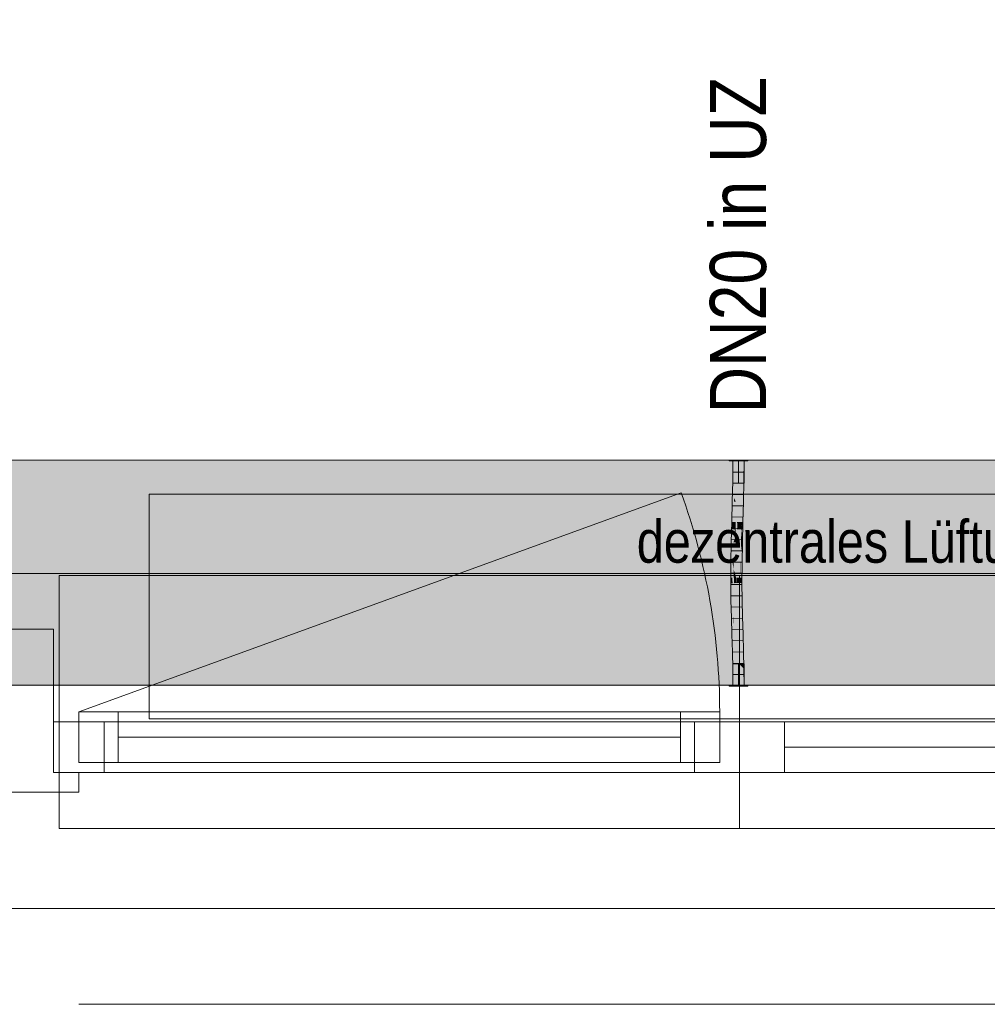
# Model space of a CAD drawing. Extents: x -620 to 300, y 62 to 1112.
# Tile 49 of 95: x -17 to 17, y 369 to 404. Entities that reach past the tile are written whole.
import ezdxf
from ezdxf.lldxf.tags import DXFTag

# ---------------------------------------------------------------- set-up
doc = ezdxf.new("R2010")
doc.units = 0
doc.layers.get('0').update_dxf_attribs({"lineweight": 13})
for name, color, linetype, lineweight, true_color in [('30 -33 Aussenwände- 7 Fassade_ Elemente', 7, 'Continuous', 9, 0x00aacc), ('30 -35 Decken- 1 Konstruktion-Träger- Stahlbeton', 7, 'grob-A06G9S5M8I', 13, 0x33aa00), ('70 -72 Beschriftung- 1 Beschriftung allgemein', 7, 'Continuous', 9, 0xff6633), ('E_Leerrohr 20', 7, 'Continuous', 13, 0xcc0099), ('E_Leerrohr 20-Shading', 7, 'Continuous', 13, 0xcc0099), ('iwb_Schraffur_Unterzug', 7, 'Continuous', 5, 0xffffcc)]:
    doc.layers.add(name, color=color, linetype=linetype, lineweight=lineweight, true_color=true_color)
doc.layers.add('70 -71 Achsen- 1 Gebäudeachsen', color=7, linetype='STRICHPUNKT2-A06G9S5N8I', lineweight=18)
doc.layers.add('Detailelementbeschriftung', color=7, linetype='Continuous', lineweight=9)
doc.styles.get("Standard").update_dxf_attribs({"font": 'ARIALN.TTF'})
tags = doc.linetypes.add('grob-A06G9S5M8I', pattern=[14, 3, -8, 3]).pattern_tags.tags
tags[8:9] = [DXFTag(74, 4), DXFTag(75, 0), DXFTag(340, '0'), DXFTag(46, 0.0), DXFTag(50, 0.0), DXFTag(44, 0.0), DXFTag(45, 0.0)]
tags[6:7] = [DXFTag(74, 4), DXFTag(75, 0), DXFTag(340, '0'), DXFTag(46, 0.0), DXFTag(50, 0.0), DXFTag(44, 0.0), DXFTag(45, 0.0)]
tags[4:5] = [DXFTag(74, 4), DXFTag(75, 0), DXFTag(340, '0'), DXFTag(46, 0.0), DXFTag(50, 0.0), DXFTag(44, 0.0), DXFTag(45, 0.0)]
tags = doc.linetypes.add('STRICHPUNKT2', pattern=[12.7, 6.35, -3.175, 0, -3.175]).pattern_tags.tags
tags[10:11] = [DXFTag(74, 4), DXFTag(75, 0), DXFTag(340, '0'), DXFTag(46, 0.0), DXFTag(50, 0.0), DXFTag(44, 0.0), DXFTag(45, 0.0)]
tags[8:9] = [DXFTag(74, 4), DXFTag(75, 0), DXFTag(340, '0'), DXFTag(46, 0.0), DXFTag(50, 0.0), DXFTag(44, 0.0), DXFTag(45, 0.0)]
tags[6:7] = [DXFTag(74, 4), DXFTag(75, 0), DXFTag(340, '0'), DXFTag(46, 0.0), DXFTag(50, 0.0), DXFTag(44, 0.0), DXFTag(45, 0.0)]
tags[4:5] = [DXFTag(74, 4), DXFTag(75, 0), DXFTag(340, '0'), DXFTag(46, 0.0), DXFTag(50, 0.0), DXFTag(44, 0.0), DXFTag(45, 0.0)]
tags = doc.linetypes.add('STRICHPUNKT2-A06G9S5N8I', pattern=[12.7, 6.35, -3.175, 0, -3.175]).pattern_tags.tags
tags[10:11] = [DXFTag(74, 4), DXFTag(75, 0), DXFTag(340, '0'), DXFTag(46, 0.0), DXFTag(50, 0.0), DXFTag(44, 0.0), DXFTag(45, 0.0)]
tags[8:9] = [DXFTag(74, 4), DXFTag(75, 0), DXFTag(340, '0'), DXFTag(46, 0.0), DXFTag(50, 0.0), DXFTag(44, 0.0), DXFTag(45, 0.0)]
tags[6:7] = [DXFTag(74, 4), DXFTag(75, 0), DXFTag(340, '0'), DXFTag(46, 0.0), DXFTag(50, 0.0), DXFTag(44, 0.0), DXFTag(45, 0.0)]
tags[4:5] = [DXFTag(74, 4), DXFTag(75, 0), DXFTag(340, '0'), DXFTag(46, 0.0), DXFTag(50, 0.0), DXFTag(44, 0.0), DXFTag(45, 0.0)]

# ---------------------------------------------------------------- blocks, each defined once
blk = doc.blocks.new('Shading-A06G9S428I', base_point=(8.125, 381.241))
at = {"layer": 'E_Leerrohr 20-Shading', "color": 213, "true_color": 0xd67fc0}
for points in [[(8.12, 380.453), (8.118, 381.241), (7.92, 380.453), (7.92, 381.241)], [(8.12, 380.453), (8.12, 381.241), (8.118, 381.241)], [(8.125, 381.241), (8.12, 380.453), (8.311, 381.065), (8.32, 380.453)], [(8.125, 381.241), (8.12, 381.241), (8.12, 380.453)], [(8.125, 381.241), (8.311, 381.065), (8.305, 381.241)], [(8.311, 381.065), (8.309, 381.241), (8.305, 381.241)], [(8.32, 380.453), (8.32, 381.241), (8.309, 381.241)], [(8.012, 380.453), (7.79, 380.453), (8.013, 380.441), (7.79, 380.441)], [(8.029, 380.441), (8.028, 380.453), (8.013, 380.441), (8.012, 380.453)], [(8.12, 380.441), (8.12, 380.453), (8.029, 380.441), (8.028, 380.453)], [(8.185, 380.453), (8.12, 380.453), (8.185, 380.441), (8.12, 380.441)], [(8.342, 380.441), (8.342, 380.453), (8.185, 380.441), (8.185, 380.453)], [(8.45, 380.441), (8.45, 380.453), (8.342, 380.441), (8.342, 380.453)]]:
    blk.add_solid(points, dxfattribs=at)
blk = doc.blocks.new('Shading-A06G9S448I', base_point=(8.064, 387.665))
at = {"layer": 'E_Leerrohr 20-Shading', "color": 213, "true_color": 0xd67fc0}
for points in [[(7.894, 388.465), (7.79, 388.465), (7.894, 388.453), (7.79, 388.453)], [(7.966, 388.453), (7.965, 388.465), (7.894, 388.453), (7.894, 388.465)], [(8.064, 387.665), (7.92, 388.453), (7.92, 387.665)], [(8.064, 387.665), (8.062, 387.946), (7.92, 388.453), (8.051, 388.453)], [(7.98, 388.453), (7.979, 388.465), (7.966, 388.453), (7.965, 388.465)], [(8.008, 388.465), (7.979, 388.465), (8.008, 388.453), (7.98, 388.453)], [(8.008, 388.465), (8.008, 388.453), (8.033, 388.465), (8.033, 388.453)], [(8.033, 388.453), (8.12, 388.453), (8.033, 388.465), (8.12, 388.465)], [(8.062, 387.946), (8.058, 388.453), (8.051, 388.453)], [(8.077, 387.665), (8.071, 388.453), (8.064, 387.665), (8.058, 388.453)], [(8.1, 388.453), (8.071, 388.453), (8.102, 387.665), (8.077, 387.665)], [(8.102, 387.665), (8.12, 387.665), (8.1, 388.453), (8.12, 388.453)], [(8.185, 388.465), (8.12, 388.465), (8.185, 388.453), (8.12, 388.453)], [(8.169, 388.453), (8.12, 388.453), (8.124, 387.665), (8.12, 387.849)], [(8.169, 388.453), (8.124, 387.665), (8.165, 387.665)], [(8.169, 388.453), (8.165, 387.665), (8.238, 388.453), (8.226, 387.665)], [(8.331, 388.465), (8.185, 388.465), (8.331, 388.453), (8.185, 388.453)], [(8.238, 388.453), (8.226, 387.665), (8.272, 388.453), (8.256, 387.665)], [(8.256, 387.665), (8.32, 387.665), (8.272, 388.453), (8.32, 388.453)], [(8.331, 388.453), (8.336, 388.453), (8.331, 388.465), (8.336, 388.465)], [(8.336, 388.453), (8.391, 388.453), (8.336, 388.465), (8.391, 388.465)], [(8.391, 388.453), (8.45, 388.453), (8.391, 388.465), (8.45, 388.465)], [(8.12, 387.849), (8.12, 387.665), (8.124, 387.665)]]:
    blk.add_solid(points, dxfattribs=at)
blk = doc.blocks.new('Shading-A06G9S468I', base_point=(8.02, 387.73))
at = {"layer": 'E_Leerrohr 20-Shading', "color": 223, "true_color": 0xc67fb4}
for points in [[(7.979, 388.453), (7.92, 388.453), (7.973, 387.731), (7.914, 387.732)], [(8.276, 388.453), (8.262, 388.453), (8.267, 387.726), (8.256, 387.726)], [(8.267, 387.726), (8.286, 387.726), (8.276, 388.453), (8.296, 388.453)], [(8.296, 388.453), (8.286, 387.726), (8.306, 388.453), (8.294, 387.726)], [(8.306, 388.453), (8.294, 387.726), (8.32, 388.453), (8.31, 387.726)], [(8.31, 387.726), (8.314, 387.726), (8.32, 388.453)], [(7.973, 387.731), (7.914, 387.732), (7.957, 387.007), (7.899, 387.009)], [(8.267, 387.726), (8.256, 387.726), (8.247, 387), (8.24, 387)], [(8.267, 387.726), (8.264, 387.59), (8.264, 387), (8.249, 387)], [(8.286, 387.726), (8.264, 387), (8.294, 387.726), (8.271, 387)], [(8.267, 387.726), (8.264, 387), (8.286, 387.726)], [(8.294, 387.726), (8.271, 387), (8.31, 387.726), (8.283, 386.999)], [(8.283, 386.999), (8.299, 386.999), (8.31, 387.726), (8.314, 387.726)], [(8.264, 387.59), (8.247, 387), (8.249, 387)], [(7.957, 387.007), (7.899, 387.009), (7.938, 386.283), (7.879, 386.284)], [(8.247, 387), (8.24, 387), (8.222, 386.275), (8.221, 386.275)], [(8.247, 387), (8.222, 386.275), (8.249, 387), (8.226, 386.275)], [(8.226, 386.275), (8.237, 386.275), (8.249, 387), (8.264, 387)], [(8.264, 387), (8.237, 386.275), (8.271, 387), (8.243, 386.275)], [(8.271, 387), (8.243, 386.275), (8.283, 386.999), (8.25, 386.274)], [(8.25, 386.274), (8.279, 386.274), (8.283, 386.999), (8.299, 386.999)], [(7.931, 386.015), (7.938, 386.283), (7.872, 386.016), (7.879, 386.284)], [(8.226, 386.275), (8.214, 386.008), (8.217, 385.981)], [(8.226, 386.275), (8.222, 386.275), (8.214, 386.008), (8.218, 386.142)], [(8.222, 386.275), (8.221, 386.275), (8.214, 386.013)], [(8.217, 385.981), (8.224, 385.914), (8.226, 386.275), (8.237, 386.275)], [(8.237, 386.275), (8.224, 385.914), (8.243, 386.275), (8.228, 385.869)], [(8.25, 386.274), (8.243, 386.275), (8.238, 386.014), (8.234, 386.014)], [(8.279, 386.274), (8.25, 386.274), (8.272, 386.013), (8.238, 386.014)], [(7.86, 385.559), (7.909, 385.558), (7.872, 386.016), (7.93, 386.015)], [(7.909, 385.558), (7.919, 385.557), (7.93, 386.015), (7.931, 386.015)], [(8.214, 386.008), (8.214, 386.013), (8.201, 385.551)], [(8.217, 385.981), (8.214, 386.008), (8.204, 385.551), (8.201, 385.551)], [(8.204, 385.551), (8.21, 385.551), (8.217, 385.981), (8.224, 385.914)], [(8.224, 385.914), (8.21, 385.551), (8.228, 385.869), (8.216, 385.551)], [(8.218, 386.142), (8.214, 386.013), (8.214, 386.008)], [(8.228, 385.869), (8.216, 385.551), (8.231, 385.844), (8.217, 385.551)], [(8.238, 386.014), (8.234, 386.014), (8.231, 385.844), (8.228, 385.869)], [(8.272, 386.013), (8.238, 386.014), (8.26, 385.55), (8.231, 385.844)], [(7.909, 385.558), (7.86, 385.559), (7.886, 384.831), (7.847, 384.832)], [(7.905, 384.831), (7.919, 385.557), (7.886, 384.831), (7.909, 385.558)], [(8.191, 384.828), (8.21, 385.551), (8.188, 384.828), (8.204, 385.551)], [(8.204, 385.551), (8.201, 385.551), (8.188, 384.828)], [(8.21, 385.551), (8.191, 384.828), (8.205, 385.156), (8.194, 384.828)], [(8.205, 385.156), (8.195, 384.828), (8.26, 385.55), (8.247, 384.827)], [(8.205, 385.156), (8.26, 385.55), (8.217, 385.551)], [(8.216, 385.551), (8.205, 385.156), (8.217, 385.551)], [(8.21, 385.551), (8.205, 385.156), (8.216, 385.551)], [(8.217, 385.551), (8.26, 385.55), (8.231, 385.844)], [(7.844, 384.299), (7.882, 384.299), (7.847, 384.832), (7.886, 384.831)], [(7.882, 384.299), (7.903, 384.299), (7.886, 384.831), (7.905, 384.831)], [(8.191, 384.828), (8.188, 384.828), (8.186, 384.302)], [(8.19, 384.465), (8.192, 384.538), (8.189, 384.681), (8.191, 384.828)], [(8.195, 384.828), (8.19, 384.303), (8.247, 384.827), (8.244, 384.303)], [(8.191, 384.828), (8.192, 384.538), (8.194, 384.828)], [(8.192, 384.538), (8.195, 384.828), (8.194, 384.828)], [(8.194, 384.828), (8.195, 384.828), (8.205, 385.156)], [(8.189, 384.681), (8.186, 384.302), (8.186, 384.3)], [(8.186, 384.3), (8.19, 384.465), (8.188, 384.465)], [(8.189, 384.29), (8.191, 384.465), (8.186, 384.3), (8.19, 384.465)], [(8.19, 384.465), (8.189, 384.681), (8.188, 384.465)], [(8.191, 384.465), (8.192, 384.538), (8.19, 384.465)], [(7.843, 384.104), (7.881, 384.104), (7.844, 384.299), (7.882, 384.299)], [(7.881, 384.104), (7.902, 384.104), (7.882, 384.299), (7.903, 384.299)], [(8.186, 384.302), (8.185, 384.105), (8.186, 384.3)], [(8.185, 384.105), (8.187, 384.105), (8.186, 384.3), (8.189, 384.29)], [(8.187, 384.105), (8.243, 384.105), (8.189, 384.29)], [(8.19, 384.303), (8.189, 384.29), (8.244, 384.303), (8.243, 384.105)], [(7.881, 384.104), (7.843, 384.104), (7.894, 383.493), (7.851, 383.492)], [(7.91, 383.494), (7.902, 384.104), (7.894, 383.493), (7.881, 384.104)], [(8.251, 383.5), (8.243, 384.105), (8.193, 383.499), (8.187, 384.105)], [(7.894, 383.493), (7.851, 383.492), (7.92, 382.884), (7.866, 382.882)], [(7.925, 382.884), (7.91, 383.494), (7.92, 382.884), (7.894, 383.493)], [(8.251, 383.5), (8.193, 383.499), (8.266, 382.893), (8.207, 382.892)], [(7.943, 382.275), (7.932, 382.645), (7.866, 382.882), (7.92, 382.884)], [(7.943, 382.275), (7.866, 382.882), (7.884, 382.273)], [(7.932, 382.645), (7.925, 382.884), (7.92, 382.884)], [(8.266, 382.893), (8.207, 382.892), (8.284, 382.285), (8.226, 382.283)], [(7.943, 382.275), (7.884, 382.273), (7.96, 381.667), (7.902, 381.666)], [(8.284, 382.285), (8.226, 382.283), (8.302, 381.676), (8.243, 381.674)], [(7.96, 381.667), (7.902, 381.666), (7.974, 381.06), (7.915, 381.059)], [(8.302, 381.676), (8.243, 381.674), (8.315, 381.065), (8.257, 381.064)], [(7.974, 381.06), (7.915, 381.059), (7.979, 380.453), (7.92, 380.453)], [(8.315, 381.065), (8.257, 381.064), (8.32, 380.453), (8.262, 380.453)]]:
    blk.add_solid(points, dxfattribs=at)
at = {"layer": 'E_Leerrohr 20-Shading', "color": 231, "true_color": 0xe17fc9}
for points in [[(7.976, 387.731), (7.998, 388.453), (7.973, 387.731), (7.99, 388.453)], [(7.99, 388.453), (7.979, 388.453), (7.973, 387.731)], [(8.02, 387.73), (8.013, 388.453), (7.976, 387.731), (7.998, 388.453)], [(8.042, 387.73), (8.037, 388.453), (8.02, 387.73), (8.013, 388.453)], [(8.086, 387.729), (8.086, 388.453), (8.042, 387.73), (8.037, 388.453)], [(8.114, 387.729), (8.12, 388.453), (8.086, 387.729), (8.086, 388.453)], [(8.12, 388.453), (8.114, 387.729), (8.119, 387.728)], [(8.119, 387.728), (8.125, 387.728), (8.12, 388.453)], [(8.125, 387.728), (8.256, 387.726), (8.12, 388.453), (8.262, 388.453)], [(8.023, 387.006), (8.02, 387.73), (7.96, 387.129), (7.976, 387.731)], [(7.976, 387.731), (7.973, 387.731), (7.96, 387.129)], [(8.042, 387.005), (8.042, 387.73), (8.023, 387.006), (8.02, 387.73)], [(8.042, 387.005), (8.086, 387.729), (8.042, 387.73)], [(8.042, 387.005), (8.077, 387.004), (8.086, 387.729), (8.085, 387.59)], [(8.099, 387.004), (8.114, 387.729), (8.081, 387.004), (8.086, 387.729)], [(8.119, 387.728), (8.114, 387.729), (8.114, 387.003), (8.099, 387.004)], [(8.114, 387.003), (8.136, 387.003), (8.119, 387.728), (8.125, 387.728)], [(8.136, 387.003), (8.24, 387), (8.125, 387.728), (8.256, 387.726)], [(8.077, 387.004), (8.081, 387.004), (8.085, 387.59)], [(8.023, 387.006), (7.957, 387.007), (8.024, 386.28), (7.938, 386.283)], [(8.023, 387.006), (7.96, 387.129), (7.957, 387.007)], [(8.04, 386.28), (8.042, 387.005), (8.024, 386.28), (8.023, 387.006)], [(8.04, 386.28), (8.066, 386.279), (8.042, 387.005), (8.077, 387.004)], [(8.066, 386.279), (8.075, 386.279), (8.077, 387.004), (8.081, 387.004)], [(8.079, 386.279), (8.099, 387.004), (8.075, 386.279), (8.081, 387.004)], [(8.114, 387.003), (8.099, 387.004), (8.108, 386.278), (8.079, 386.279)], [(8.221, 386.275), (8.24, 387), (8.108, 386.278), (8.114, 387.003)], [(7.932, 386.057), (7.933, 386.016), (7.938, 386.283), (7.983, 386.015)], [(8.024, 386.015), (8.024, 386.28), (7.983, 386.015), (7.938, 386.283)], [(8.04, 386.28), (8.024, 386.28), (8.039, 385.681), (8.025, 385.766)], [(8.04, 386.28), (8.039, 385.681), (8.066, 386.279), (8.063, 386.088)], [(8.075, 386.279), (8.063, 386.088), (8.06, 385.554), (8.055, 385.583)], [(8.073, 386.143), (8.075, 386.279), (8.06, 385.554)], [(8.063, 386.088), (8.075, 386.279), (8.066, 386.279)], [(8.072, 386.015), (8.079, 386.279), (8.075, 386.279)], [(8.072, 386.015), (8.106, 386.014), (8.079, 386.279), (8.108, 386.278)], [(8.106, 386.014), (8.214, 386.013), (8.108, 386.278), (8.221, 386.275)], [(7.931, 386.015), (7.919, 385.557), (7.938, 385.557)], [(7.938, 385.557), (7.941, 385.564), (7.931, 386.015), (7.932, 386.057)], [(7.933, 386.016), (7.941, 385.564), (7.983, 386.015), (8.025, 385.766)], [(8.025, 385.766), (8.024, 386.015), (7.983, 386.015)], [(8.063, 386.088), (8.039, 385.681), (8.055, 385.583)], [(8.072, 386.015), (8.073, 386.143), (8.06, 385.554)], [(8.072, 386.015), (8.06, 385.554), (8.075, 386.015), (8.064, 385.554)], [(8.064, 385.554), (8.163, 385.552), (8.075, 386.015), (8.154, 386.014)], [(8.163, 385.552), (8.201, 385.551), (8.154, 386.014), (8.214, 386.013)], [(7.938, 385.557), (7.919, 385.557), (7.948, 384.831), (7.905, 384.831)], [(7.941, 385.564), (7.938, 385.557), (7.941, 385.557)], [(7.948, 384.831), (7.951, 384.831), (7.938, 385.557), (7.941, 385.557)], [(8.025, 385.555), (8.025, 385.766), (7.941, 385.557), (7.941, 385.564)], [(7.951, 384.831), (8.029, 384.83), (7.941, 385.557), (8.025, 385.555)], [(8.025, 385.555), (8.038, 385.555), (8.025, 385.766), (8.039, 385.681)], [(8.04, 384.829), (8.038, 385.555), (8.029, 384.83), (8.025, 385.555)], [(8.039, 385.681), (8.038, 385.555), (8.055, 385.583), (8.055, 385.554)], [(8.04, 384.829), (8.047, 384.829), (8.038, 385.555), (8.055, 385.554)], [(8.047, 384.829), (8.06, 385.554), (8.055, 385.554)], [(8.064, 385.554), (8.06, 385.554), (8.05, 384.829), (8.047, 384.829)], [(8.173, 384.828), (8.163, 385.552), (8.05, 384.829), (8.064, 385.554)], [(8.055, 385.554), (8.06, 385.554), (8.055, 385.583)], [(8.188, 384.828), (8.201, 385.551), (8.173, 384.828), (8.163, 385.552)], [(7.951, 384.589), (7.905, 384.831), (7.908, 384.104), (7.903, 384.299)], [(7.948, 384.831), (7.905, 384.831), (7.951, 384.589)], [(8.035, 384.301), (8.029, 384.83), (7.951, 384.589), (7.948, 384.831)], [(8.037, 384.138), (8.04, 384.829), (8.029, 384.83)], [(8.04, 384.829), (8.037, 384.138), (8.041, 384.678), (8.043, 384.105)], [(8.044, 384.301), (8.047, 384.829), (8.04, 384.829)], [(8.044, 384.301), (8.174, 384.302), (8.047, 384.829), (8.173, 384.828)], [(8.174, 384.302), (8.186, 384.302), (8.173, 384.828), (8.188, 384.828)], [(7.952, 384.558), (7.951, 384.589), (7.953, 384.104), (7.908, 384.104)], [(8.035, 384.301), (7.951, 384.589), (8.006, 384.3)], [(7.951, 384.589), (7.954, 384.3), (8.006, 384.3)], [(7.957, 384.104), (7.952, 384.558), (7.953, 384.104)], [(8.043, 384.105), (8.044, 384.301), (8.041, 384.678)], [(7.903, 384.299), (7.902, 384.104), (7.908, 384.104)], [(7.954, 384.3), (8.037, 384.138), (8.006, 384.3)], [(7.954, 384.3), (7.957, 384.104), (8.037, 384.138), (8.037, 384.105)], [(8.037, 384.138), (8.035, 384.301), (8.006, 384.3)], [(8.037, 384.105), (8.043, 384.105), (8.037, 384.138)], [(8.043, 384.105), (8.175, 384.105), (8.044, 384.301), (8.174, 384.302)], [(8.175, 384.105), (8.185, 384.105), (8.174, 384.302), (8.186, 384.302)], [(7.908, 384.104), (7.902, 384.104), (7.923, 383.494), (7.91, 383.494)], [(7.923, 383.494), (7.947, 383.494), (7.908, 384.104), (7.953, 384.104)], [(7.947, 383.494), (7.961, 383.495), (7.953, 384.104), (7.957, 384.104)], [(8.05, 383.496), (8.037, 384.105), (7.961, 383.495), (7.957, 384.104)], [(8.051, 383.496), (8.043, 384.105), (8.05, 383.496), (8.037, 384.105)], [(8.175, 384.105), (8.043, 384.105), (8.169, 383.498), (8.051, 383.496)], [(8.193, 383.499), (8.185, 384.105), (8.169, 383.498), (8.175, 384.105)], [(7.923, 383.494), (7.91, 383.494), (7.936, 382.884), (7.925, 382.884)], [(7.936, 382.884), (7.937, 382.884), (7.923, 383.494), (7.947, 383.494)], [(7.937, 382.884), (7.965, 382.885), (7.947, 383.494), (7.961, 383.495)], [(8.066, 382.888), (8.051, 383.496), (7.965, 382.885), (7.961, 383.495)], [(8.193, 383.499), (8.051, 383.496), (8.207, 382.892), (8.066, 382.888)], [(7.936, 382.856), (7.936, 382.884), (7.932, 382.645), (7.925, 382.884)], [(7.948, 382.275), (7.936, 382.856), (7.943, 382.275), (7.932, 382.645)], [(7.967, 382.276), (7.965, 382.885), (7.948, 382.275), (7.936, 382.884)], [(8.084, 382.279), (8.066, 382.888), (7.967, 382.276), (7.965, 382.885)], [(8.207, 382.892), (8.066, 382.888), (8.226, 382.283), (8.084, 382.279)], [(7.948, 382.275), (7.943, 382.275), (7.96, 381.667)], [(7.97, 381.667), (7.967, 382.276), (7.96, 381.667), (7.948, 382.275)], [(8.102, 381.671), (8.084, 382.279), (7.97, 381.667), (7.967, 382.276)], [(8.226, 382.283), (8.084, 382.279), (8.243, 381.674), (8.102, 381.671)], [(7.97, 381.667), (7.96, 381.667), (7.974, 381.06)], [(8.115, 381.062), (8.102, 381.671), (7.974, 381.06), (7.97, 381.667)], [(8.243, 381.674), (8.102, 381.671), (8.257, 381.064), (8.115, 381.062)], [(8.115, 381.062), (7.974, 381.06), (8.12, 380.453), (7.979, 380.453)], [(8.257, 381.064), (8.115, 381.062), (8.262, 380.453), (8.12, 380.453)]]:
    blk.add_solid(points, dxfattribs=at)
blk = doc.blocks.new('Referenz-A06G9S5P8I')
at = {"layer": '30 -33 Aussenwände- 7 Fassade_ Elemente', "color": 0, "linetype": 'Continuous', "lineweight": -2, "ltscale": 0.13}
for p, q in [((-121.049, 388.474), (34.951, 388.474)), ((-18.649, 382.474), (-16.249, 382.474)), ((-16.249, 382.474), (-16.249, 377.374)), ((-15.349, 377.724), (-15.349, 379.524)), ((-15.349, 377.724), (-15.349, 379.524)), ((-15.349, 379.524), (-13.949, 379.524)), ((-15.349, 379.524), (7.451, 379.524)), ((-13.949, 379.524), (-13.949, 377.724)), ((6.051, 379.524), (7.451, 379.524)), ((6.051, 377.724), (6.051, 379.524)), ((7.451, 379.524), (7.451, 377.724)), ((7.451, 379.524), (7.451, 377.724)), ((-16.249, 379.174), (-14.449, 379.174)), ((-16.249, 379.174), (8.151, 379.174)), ((-16.249, 377.374), (-16.249, 379.174)), ((-16.249, 377.374), (-16.249, 379.174)), ((-14.449, 379.174), (-14.449, 377.374)), ((6.551, 377.374), (6.551, 379.174)), ((6.551, 379.174), (8.151, 379.174)), ((8.151, 379.174), (32.551, 379.174)), ((8.151, 377.374), (8.151, 379.174)), ((8.151, 377.374), (8.151, 379.174)), ((8.151, 379.174), (9.751, 379.174)), ((9.751, 379.174), (9.751, 377.374)), ((6.051, 378.624), (-13.949, 378.624)), ((9.751, 378.274), (30.751, 378.274)), ((7.451, 377.724), (-15.349, 377.724)), ((-13.949, 377.724), (-15.349, 377.724)), ((7.451, 377.724), (6.051, 377.724)), ((-16.249, 377.374), (-15.349, 377.374)), ((8.151, 377.374), (-16.249, 377.374)), ((-14.449, 377.374), (-16.249, 377.374)), ((-15.349, 377.374), (-15.349, 376.674)), ((8.151, 377.374), (6.551, 377.374)), ((32.551, 377.374), (8.151, 377.374)), ((9.751, 377.374), (8.151, 377.374)), ((-15.349, 376.674), (-19.549, 376.674)), ((38.051, 372.534), (-124.149, 372.534))]:
    blk.add_line(p, q, dxfattribs=at)
at = {"layer": '30 -33 Aussenwände- 7 Fassade_ Elemente', "color": 0, "linetype": 'grob-A06G9S5M8I', "lineweight": -2, "ltscale": 0.13}
for p, q in [((-15.349, 379.524), (6.076, 387.322)), ((-12.849, 379.274), (-12.849, 387.274)), ((-12.849, 387.274), (29.151, 387.274)), ((29.151, 379.274), (-12.849, 379.274))]:
    blk.add_line(p, q, dxfattribs=at)
at = {"layer": '30 -33 Aussenwände- 7 Fassade_ Elemente', "color": 0, "lineweight": -2}
for p, q in [((8.151, 384.374), (-16.049, 384.374)), ((-16.049, 384.374), (-16.049, 379.174)), ((8.151, 379.174), (8.151, 384.374)), ((32.351, 384.374), (8.151, 384.374)), ((-15.349, 379.524), (-13.949, 379.524)), ((-15.349, 377.724), (-15.349, 379.524)), ((-13.949, 377.724), (-13.949, 379.524)), ((-13.949, 379.524), (6.051, 379.524)), ((6.051, 379.524), (7.451, 379.524)), ((6.051, 377.724), (6.051, 379.524)), ((7.451, 379.524), (7.451, 377.724)), ((-14.449, 379.174), (-16.049, 379.174)), ((-16.049, 379.174), (-16.049, 377.374)), ((-14.449, 377.374), (-14.449, 379.174)), ((6.551, 377.374), (6.551, 379.174)), ((6.551, 379.174), (8.151, 379.174)), ((9.751, 379.174), (8.151, 379.174)), ((8.151, 379.174), (8.151, 377.374)), ((9.751, 377.374), (9.751, 379.174)), ((9.751, 379.174), (30.751, 379.174)), ((6.051, 378.624), (-13.949, 378.624)), ((9.751, 378.274), (30.751, 378.274)), ((-13.949, 377.724), (-15.349, 377.724)), ((6.051, 377.724), (-13.949, 377.724)), ((7.451, 377.724), (6.051, 377.724)), ((-16.049, 375.374), (-16.049, 377.374)), ((-16.049, 377.374), (-14.449, 377.374)), ((6.551, 377.374), (-14.449, 377.374)), ((8.151, 377.374), (6.551, 377.374)), ((8.151, 377.374), (8.151, 375.374)), ((8.151, 377.374), (9.751, 377.374)), ((30.751, 377.374), (9.751, 377.374)), ((8.151, 375.374), (-16.049, 375.374)), ((32.351, 375.374), (8.151, 375.374))]:
    blk.add_line(p, q, dxfattribs=at)
at = {"layer": '30 -33 Aussenwände- 7 Fassade_ Elemente', "color": 0, "linetype": 'grob-A06G9S5M8I', "lineweight": -2, "ltscale": 0.13}
blk.add_ellipse((-15.349, 379.524), major_axis=(22.8, 0), ratio=1, start_param=0, end_param=0.349066, dxfattribs=at)
at = {"layer": '30 -35 Decken- 1 Konstruktion-Träger- Stahlbeton', "color": 0, "lineweight": -2}
for p, q in [((-451.549, 388.474), (35.451, 388.474)), ((-451.549, 380.474), (35.451, 380.474))]:
    blk.add_line(p, q, dxfattribs=at)
at = {"layer": '70 -71 Achsen- 1 Gebäudeachsen', "color": 0, "linetype": 'STRICHPUNKT2-A06G9S5N8I', "lineweight": -2, "ltscale": 0.13}
blk.add_line((-538.631, 384.453), (76.533, 384.453), dxfattribs=at)
at = {"layer": '70 -72 Beschriftung- 1 Beschriftung allgemein', "color": 0, "linetype": 'Continuous', "lineweight": -2, "ltscale": 0.13}
blk.add_line((-15.349, 369.128), (31.651, 369.128), dxfattribs=at)
at = {"layer": '30 -33 Aussenwände- 7 Fassade_ Elemente', "color": 0, "linetype": 'ByBlock', "lineweight": -2, "ltscale": 0.13, "insert": (4.5, 386.342), "char_height": 1.51033, "attachment_point": 1}
blk.add_mtext('{\\fArial Narrow;dezentrales Lüftungsgerät}', dxfattribs=at)
blk = doc.blocks.new('Referenz-A06G9S5R8I')
at = {"layer": 'iwb_Schraffur_Unterzug', "linetype": 'Continuous', "ltscale": 0.13}
blk.add_solid([(-451.579, 388.453), (35.421, 388.453), (-451.579, 380.453), (35.421, 380.453)], dxfattribs=at)
blk = doc.blocks.new('Einzeiliger Text-A06G9SBL8I')
at = {"color": 0, "lineweight": -2, "insert": (7.101, 390.142), "char_height": 2, "attachment_point": 1, "rotation": 90}
blk.add_mtext('{\\fArial Narrow;DN20 in UZ}', dxfattribs=at)
blk = doc.blocks.new('Enddeckel-A06G9SCH8I')
at = {"color": 0, "linetype": 'ByBlock', "lineweight": -2, "ltscale": 0.13}
for p, q in [((7.92, 381.241), (7.92, 380.453)), ((8.038, 381.241), (7.92, 381.241)), ((8.203, 381.241), (8.038, 381.241)), ((8.32, 381.241), (8.203, 381.241)), ((8.32, 380.453), (8.32, 381.241)), ((7.79, 380.453), (7.79, 380.441)), ((7.984, 380.453), (7.79, 380.453)), ((7.984, 380.441), (7.79, 380.441)), ((8.038, 380.453), (7.92, 380.453)), ((8.257, 380.453), (7.984, 380.453)), ((8.257, 380.441), (7.984, 380.441)), ((8.203, 380.453), (8.038, 380.453)), ((8.32, 380.453), (8.203, 380.453)), ((8.45, 380.453), (8.257, 380.453)), ((8.45, 380.441), (8.257, 380.441)), ((8.45, 380.441), (8.45, 380.453))]:
    blk.add_line(p, q, dxfattribs=at)
at = {"color": 0, "linetype": 'STRICHPUNKT2', "lineweight": 5, "ltscale": 0.13}
blk.add_line((8.12, 380.453), (8.12, 381.241), dxfattribs=at)
blk = doc.blocks.new('Enddeckel-A06G9SCL8I')
at = {"color": 0, "linetype": 'ByBlock', "lineweight": -2, "ltscale": 0.13}
for p, q in [((7.79, 388.465), (7.79, 388.453)), ((7.79, 388.465), (7.984, 388.465)), ((7.79, 388.453), (7.984, 388.453)), ((7.92, 388.453), (7.92, 387.665)), ((7.92, 388.453), (8.038, 388.453)), ((7.984, 388.465), (8.257, 388.465)), ((7.984, 388.453), (8.257, 388.453)), ((8.038, 388.453), (8.203, 388.453)), ((8.203, 388.453), (8.32, 388.453)), ((8.257, 388.465), (8.45, 388.465)), ((8.257, 388.453), (8.45, 388.453)), ((8.32, 387.665), (8.32, 388.453)), ((8.45, 388.453), (8.45, 388.465)), ((7.92, 387.665), (8.038, 387.665)), ((8.038, 387.665), (8.203, 387.665)), ((8.203, 387.665), (8.32, 387.665))]:
    blk.add_line(p, q, dxfattribs=at)
at = {"color": 0, "linetype": 'STRICHPUNKT2', "lineweight": 5, "ltscale": 0.13}
blk.add_line((8.12, 388.453), (8.12, 387.665), dxfattribs=at)
blk = doc.blocks.new('Flexrohr-A06G9SD38I')
at = {"color": 0, "linetype": 'ByBlock', "lineweight": -2, "ltscale": 0.13}
for p, q in [((7.92, 388.453), (7.914, 387.732)), ((7.92, 388.453), (8.32, 388.453)), ((8.32, 388.453), (8.314, 387.726)), ((7.929, 388.055), (8.305, 388.052)), ((7.914, 387.732), (7.899, 387.009)), ((7.925, 387.656), (8.301, 387.65)), ((8.314, 387.726), (8.299, 386.999)), ((7.899, 387.009), (7.879, 386.284)), ((7.916, 387.258), (8.292, 387.25)), ((8.299, 386.999), (8.279, 386.274)), ((7.907, 386.858), (8.283, 386.849)), ((7.879, 386.284), (7.86, 385.559)), ((7.896, 386.459), (8.272, 386.449)), ((8.279, 386.274), (8.26, 385.55)), ((7.885, 386.059), (8.261, 386.049)), ((7.86, 385.559), (7.847, 384.832)), ((7.875, 385.658), (8.251, 385.65)), ((8.26, 385.55), (8.247, 384.827)), ((7.867, 385.258), (8.242, 385.251)), ((7.847, 384.832), (7.843, 384.104)), ((7.859, 384.856), (8.235, 384.852)), ((8.247, 384.827), (8.243, 384.105)), ((7.857, 384.455), (8.233, 384.454)), ((7.843, 384.104), (7.851, 383.492)), ((7.856, 384.053), (8.232, 384.055)), ((8.243, 384.105), (8.251, 383.5)), ((7.851, 383.492), (7.866, 382.882)), ((7.861, 383.652), (8.237, 383.657)), ((8.251, 383.5), (8.266, 382.893)), ((7.869, 383.25), (8.245, 383.259)), ((7.866, 382.882), (7.884, 382.273)), ((7.879, 382.849), (8.255, 382.86)), ((8.266, 382.893), (8.284, 382.285)), ((7.891, 382.449), (8.267, 382.46)), ((7.884, 382.273), (7.902, 381.666)), ((7.903, 382.05), (8.279, 382.06)), ((8.284, 382.285), (8.302, 381.676)), ((7.902, 381.666), (7.915, 381.059)), ((7.914, 381.65), (8.29, 381.66)), ((8.302, 381.676), (8.315, 381.065)), ((7.915, 381.059), (7.92, 380.453)), ((7.923, 381.252), (8.299, 381.259)), ((8.315, 381.065), (8.32, 380.453)), ((7.929, 380.853), (8.305, 380.857)), ((7.92, 380.453), (8.32, 380.453)), ((7.932, 380.455), (8.308, 380.455))]:
    blk.add_line(p, q, dxfattribs=at)

msp = doc.modelspace()

# ---------------------------------------------------------------- block references
at = {"color": 8, "lineweight": 13, "ltscale": 0.13, "true_color": 0x808080}
msp.add_blockref('Referenz-A06G9S5P8I', (0, 0), dxfattribs=at)
at = {"color": 8, "lineweight": 25, "ltscale": 0.25, "true_color": 0x808080}
msp.add_blockref('Referenz-A06G9S5R8I', (0, 0), dxfattribs=at)
at = {"layer": 'Detailelementbeschriftung', "ltscale": 0.13}
msp.add_blockref('Einzeiliger Text-A06G9SBL8I', (0, 0), dxfattribs=at)
at = {"layer": 'E_Leerrohr 20'}
for name, p in [('Shading-A06G9S448I', (8.064, 387.665)), ('Shading-A06G9S468I', (8.02, 387.73)), ('Shading-A06G9S428I', (8.125, 381.241))]:
    msp.add_blockref(name, p, dxfattribs=at)
at = {"layer": 'E_Leerrohr 20', "ltscale": 0.13}
for name in ['Enddeckel-A06G9SCL8I', 'Flexrohr-A06G9SD38I', 'Enddeckel-A06G9SCH8I']:
    msp.add_blockref(name, (0, 0), dxfattribs=at)

doc.saveas('drawing.dxf')
